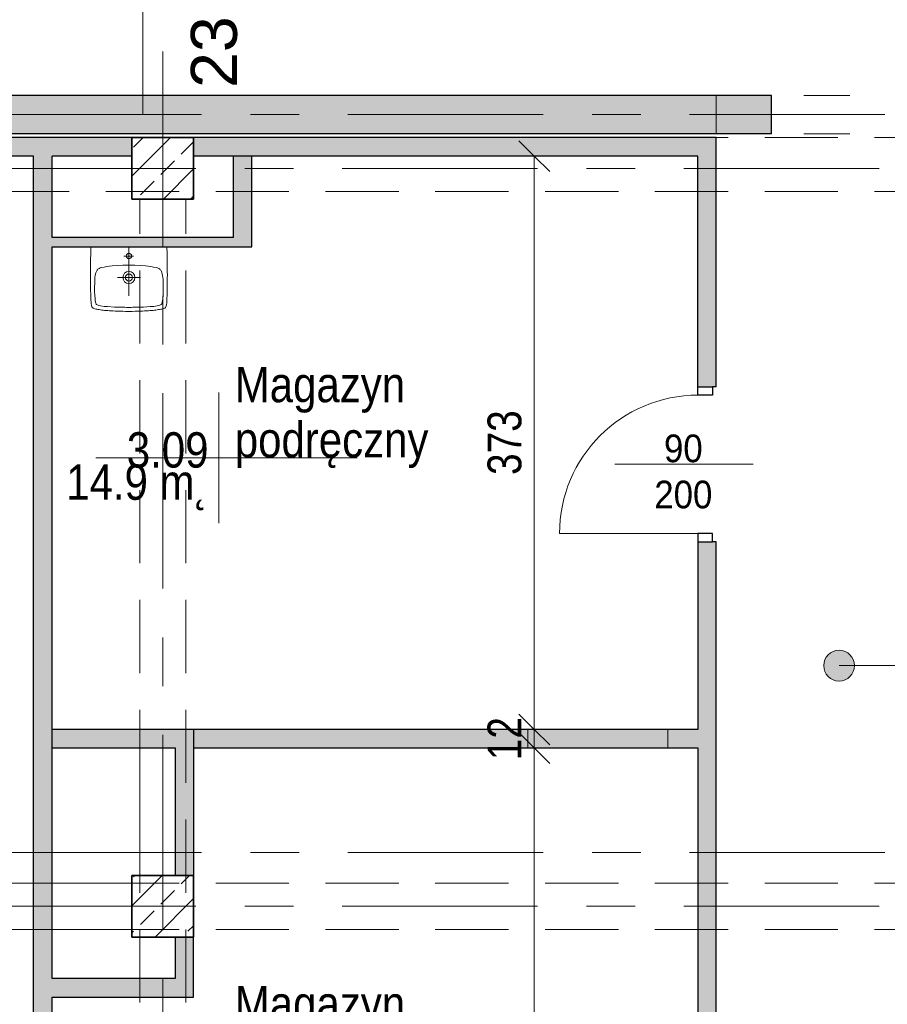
# Model space of a CAD drawing. Header units: centimetres. Extents: x -1737 to 22393, y -8842 to 3760.
# Tile 19 of 44: x -106 to 459, y 2265 to 2905. Entities that reach past the tile are written whole.
import ezdxf

# ---------------------------------------------------------------- set-up
doc = ezdxf.new("R2010")
doc.units = ezdxf.units.CM
for name, pattern in [('Dash', [60, 30, -30]), ('Oś', [222.25, 127, -31.75, 31.75, -31.75]), ('Ukryte', [71.438, 47.625, -23.813])]:
    doc.linetypes.add(name, pattern=pattern)
for name, color, linetype, lineweight in [('A-ANNO-DIMS', 211, 'Continuous', 13), ('A-ANNO-DIMS-100', 211, 'Continuous', 13), ('A-ANNO-NOTE', 131, 'Continuous', 9), ('A-AREA-IDEN', 2, 'Continuous', 13), ('A-DETL-GENF', 92, 'Continuous', 9), ('A-DETL-HDLN', 90, 'Ukryte', 9), ('A-DETL-MEDM', 33, 'Continuous', 25), ('A-DETL-THIN', 151, 'Continuous', 9), ('A-DOOR', 31, 'Continuous', 13), ('A-DOOR-HDLN', 31, 'Dash', 9), ('A-WALL', 113, 'Continuous', 13), ('P-SANR-FIXT', 6, 'Continuous', 9), ('S-COLS', 52, 'Continuous', 9), ('S-GRID', 1, 'Continuous', 13), ('S-GRID-IDEN', 1, 'Continuous', 13)]:
    doc.layers.add(name, color=color, linetype=linetype, lineweight=lineweight)
doc.styles.add('Arial', font='arial.ttf', dxfattribs={"width": 0.9, "height": 18})
doc.styles.add('Arial Narrow_1', font='ARIALN.TTF', dxfattribs={"height": 22})
doc.styles.add('Arial_1', font='arial.ttf', dxfattribs={"height": 30})
doc.styles.add('Arial_3', font='arial.ttf', dxfattribs={"width": 0.85, "height": 23})
doc.dimstyles.new('Diagonal_1_100__0_1_', dxfattribs={"dimscale": 30.48, "dimtxt": 22.515481, "dimasz": 0.656168, "dimexe": 0.164042, "dimexo": 0.0625, "dimgap": 0.065617, "dimtad": 1, "dimdec": 1, "dimrnd": 0.1, "dimdsep": 46, "dimtxsty": 'Arial Narrow_1', "dimblk1": 'OBLIQUE', "dimblk2": 'OBLIQUE', "dimsah": 1, "dimcen": 0.09, "dimazin": 0, "dimtfac": 1, "dimtdec": 4, "dimtix": 1, "dimtmove": 0, "dimatfit": 3, "dimfxl": 0.164042, "dimfxlon": 1, "dimtvp": 1, "dimtolj": 1, "dimtzin": 0, "dimarcsym": 2})
doc.dimstyles.new('Diagonal_1_100__0_1__2', dxfattribs={"dimscale": 30.48, "dimtxt": 22.515481, "dimasz": 0.656168, "dimexe": 0.164042, "dimexo": 0.0625, "dimgap": 0.065617, "dimtad": 1, "dimdec": 1, "dimrnd": 0.1, "dimdsep": 46, "dimtxsty": 'Arial Narrow_1', "dimblk1": 'OBLIQUE', "dimblk2": 'OBLIQUE', "dimsah": 1, "dimcen": 0.09, "dimazin": 0, "dimtfac": 1, "dimtdec": 4, "dimtix": 1, "dimtmove": 2, "dimatfit": 3, "dimfxl": 0.164042, "dimfxlon": 1, "dimtvp": 1, "dimtolj": 1, "dimtzin": 0, "dimarcsym": 2})

# ---------------------------------------------------------------- blocks, each defined once
blk = doc.blocks.new('M_Concrete-Square-Column - 400 x 400mm-V22-3_piętro I __3_90 m_ - stan istniejący')
at = {"layer": 'S-COLS'}
h = blk.add_hatch(dxfattribs=at)
h.set_pattern_fill('FP_23', color=256, style=0, pattern_type=2)
h.set_pattern_definition([(45, (12.623, -2328.326), (-17.67767, 17.67767), []), (45, (30.3, -2328.326), (-17.67767, 17.67767), [12.5, -6.25])])
h.paths.add_polyline_path([(20, -20), (20, 20), (-20, 20), (-20, -20)], flags=0)
at = {"layer": 'S-COLS', "lineweight": 35}
for p, q in [((20, 20), (-20, 20)), ((-20, 20), (-20, -20)), ((20, -20), (20, 20)), ((-20, -20), (20, -20))]:
    blk.add_line(p, q, dxfattribs=at)
blk = doc.blocks.new('M_Concrete-Square-Column - 400 x 400mm-V27-3_piętro I __3_90 m_ - stan istniejący')
at = {"layer": 'S-COLS'}
h = blk.add_hatch(dxfattribs=at)
h.set_pattern_fill('FP_28', color=256, style=0, pattern_type=2)
h.set_pattern_definition([(45, (12.623, -2808.326), (-17.67767, 17.67767), []), (45, (30.3, -2808.326), (-17.67767, 17.67767), [12.5, -6.25])])
h.paths.add_polyline_path([(-20, -20), (20, -20), (20, 20), (-20, 20)], flags=0)
at = {"layer": 'S-COLS', "lineweight": 35}
for p, q in [((20, 20), (-20, 20)), ((-20, 20), (-20, -20)), ((20, -20), (20, 20)), ((-20, -20), (20, -20))]:
    blk.add_line(p, q, dxfattribs=at)
blk = doc.blocks.new('DRZWI 1S - Drzwi 90-1815603-3_piętro I __3_90 m_ - stan istniejący')
at = {"layer": 'A-DETL-GENF'}
for p, q in [((-50.5, 3.7), (-45, 3.7)), ((-50.5, -5.85), (-50.5, 3.7)), ((-45, 3.7), (-45, -5.85)), ((45, 3.7), (50.5, 3.7)), ((45, -5.85), (45, 3.7)), ((50.5, 3.7), (50.5, -5.85)), ((-45, -5.85), (-50.5, -5.85)), ((50.5, -5.85), (45, -5.85))]:
    blk.add_line(p, q, dxfattribs=at)
at = {"layer": 'A-DETL-MEDM'}
for p, q in [((-50.5, -5.85), (-50.5, 3.7)), ((-50.5, 3.7), (-45, 3.7)), ((-45, 3.7), (-45, -5.85)), ((45, 3.7), (45, -5.85)), ((50.5, 3.7), (45, 3.7)), ((50.5, -5.85), (50.5, 3.7)), ((-45, -5.85), (-50.5, -5.85)), ((45, -5.85), (50.5, -5.85))]:
    blk.add_line(p, q, dxfattribs=at)
at = {"layer": 'A-DOOR'}
blk.add_line((45, -5.85), (45, -95.85), dxfattribs=at)
blk.add_arc((45, -5.85), 90, 180, 270, dxfattribs=at)
blk = doc.blocks.new('OTWOR_DRZWIOWY_NIEZABUD - 111x205-2266945-3_piętro I __3_90 m_ - stan istniejący')
at = {"layer": 'A-DOOR-HDLN'}
for p, q in [((-55.5, 12.5), (55.5, 12.5)), ((-55.5, -12.5), (55.5, -12.5))]:
    blk.add_line(p, q, dxfattribs=at)
blk = doc.blocks.new('Umywalka koło Nova Pro - Pro 50-2032496-3_piętro I __3_90 m_ - stan istniejący')
at = {"layer": 'P-SANR-FIXT'}
for p, q in [((2.3, 44.76), (3.66, 44.84)), ((3.66, 44.84), (2.3, 44.76)), ((3.66, 44.84), (5.12, 44.89)), ((5.12, 44.89), (3.66, 44.84)), ((5.12, 44.89), (6.72, 44.95)), ((6.72, 44.95), (5.12, 44.89)), ((6.72, 44.95), (8.45, 44.97)), ((8.45, 44.97), (6.72, 44.95)), ((8.45, 44.97), (10.4, 45)), ((10.4, 45), (8.45, 44.97)), ((10.4, 45), (14.63, 45)), ((14.63, 45), (10.4, 45)), ((14.63, 45), (16.55, 44.97)), ((16.55, 44.97), (14.63, 45)), ((16.55, 44.97), (18.31, 44.95)), ((18.31, 44.95), (16.55, 44.97)), ((18.31, 44.95), (19.88, 44.89)), ((19.88, 44.89), (18.31, 44.95)), ((19.88, 44.89), (21.34, 44.84)), ((21.34, 44.84), (19.88, 44.89)), ((21.34, 44.84), (22.7, 44.76)), ((22.7, 44.76), (21.34, 44.84)), ((-12.19, 37.94), (-12.16, 38.58)), ((-12.16, 38.58), (-12.14, 39.22)), ((-12.14, 39.22), (-12.08, 39.81)), ((-12.08, 39.81), (-12, 40.37)), ((-12, 40.37), (-11.92, 40.87)), ((-11.92, 40.87), (-11.82, 41.38)), ((-11.82, 41.38), (-11.71, 41.67)), ((-11.6, 41.96), (-11.79, 41.38)), ((-11.71, 41.67), (-11.6, 41.96)), ((-11.6, 41.96), (-11.26, 42.47)), ((-11.26, 42.47), (-11.6, 41.96)), ((-11.26, 42.47), (-10.8, 42.84)), ((-10.8, 42.84), (-11.26, 42.47)), ((-10.8, 42.84), (-10.24, 43.11)), ((-10.24, 43.11), (-10.8, 42.84)), ((-10.24, 43.11), (-9.61, 43.32)), ((-9.61, 43.32), (-10.24, 43.11)), ((-9.61, 43.32), (-8.94, 43.51)), ((-8.94, 43.51), (-9.61, 43.32)), ((-9.39, 37.94), (-9.21, 39.03)), ((-9.21, 39.03), (-9.05, 39.59)), ((-9.05, 39.59), (-8.86, 40.1)), ((-8.94, 43.51), (-8.25, 43.64)), ((-8.25, 43.64), (-8.94, 43.51)), ((-8.86, 40.1), (-8.7, 40.34)), ((-8.7, 40.34), (-8.51, 40.55)), ((-8.51, 40.55), (-8.03, 40.85)), ((-8.25, 43.64), (-7.5, 43.8)), ((-7.5, 43.8), (-8.25, 43.64)), ((-8.03, 40.85), (-7.53, 41.06)), ((-7.53, 41.06), (-6.97, 41.22)), ((-7.5, 43.8), (-6.73, 43.91)), ((-6.73, 43.91), (-7.5, 43.8)), ((-6.97, 41.22), (-5.88, 41.43)), ((-6.73, 43.91), (-5.93, 44.04)), ((-5.93, 44.04), (-6.73, 43.91)), ((-5.93, 44.04), (-5.1, 44.15)), ((-5.1, 44.15), (-5.93, 44.04)), ((-5.88, 41.43), (-3.64, 41.75)), ((-5.1, 44.15), (-4.2, 44.25)), ((-4.2, 44.25), (-5.1, 44.15)), ((-4.2, 44.25), (-3.27, 44.36)), ((-3.27, 44.36), (-4.2, 44.25)), ((-3.64, 41.75), (-1.4, 41.94)), ((-3.27, 44.36), (-2.28, 44.44)), ((-2.28, 44.44), (-3.27, 44.36)), ((-2.28, 44.44), (-1.24, 44.52)), ((-1.24, 44.52), (-2.28, 44.44)), ((-1.4, 41.94), (3.1, 42.18)), ((-1.24, 44.52), (-0.15, 44.63)), ((-0.15, 44.63), (-1.24, 44.52)), ((-0.15, 44.63), (1.05, 44.71)), ((1.05, 44.71), (-0.15, 44.63)), ((1.05, 44.71), (2.3, 44.76)), ((2.3, 44.76), (1.05, 44.71)), ((3.1, 42.18), (7.6, 42.31)), ((7.6, 42.31), (9.86, 42.39)), ((9.86, 42.39), (11.04, 42.42)), ((11.04, 42.42), (11.7, 42.42)), ((11.7, 42.42), (12.5, 42.44)), ((12.5, 42.44), (13.3, 42.42)), ((13.3, 42.42), (13.99, 42.42)), ((13.99, 42.42), (15.14, 42.39)), ((15.14, 42.39), (17.4, 42.31)), ((17.4, 42.31), (21.9, 42.18)), ((21.9, 42.18), (26.4, 41.94)), ((22.7, 44.76), (23.98, 44.71)), ((23.98, 44.71), (22.7, 44.76)), ((23.98, 44.71), (25.15, 44.63)), ((25.15, 44.63), (23.98, 44.71)), ((25.15, 44.63), (26.24, 44.52)), ((26.24, 44.52), (25.15, 44.63)), ((26.24, 44.52), (27.31, 44.44)), ((27.31, 44.44), (26.24, 44.52)), ((26.4, 41.94), (28.64, 41.75)), ((27.31, 44.44), (28.29, 44.36)), ((28.29, 44.36), (27.31, 44.44)), ((28.29, 44.36), (29.23, 44.25)), ((29.23, 44.25), (28.29, 44.36)), ((28.64, 41.75), (30.88, 41.43)), ((29.23, 44.25), (30.1, 44.15)), ((30.1, 44.15), (29.23, 44.25)), ((30.1, 44.15), (30.93, 44.04)), ((30.93, 44.04), (30.1, 44.15)), ((30.88, 41.43), (31.97, 41.22)), ((30.93, 44.04), (31.76, 43.91)), ((31.76, 43.91), (30.93, 44.04)), ((31.76, 43.91), (32.5, 43.8)), ((32.5, 43.8), (31.76, 43.91)), ((31.97, 41.22), (32.53, 41.06)), ((32.5, 43.8), (33.25, 43.64)), ((33.25, 43.64), (32.5, 43.8)), ((32.53, 41.06), (33.06, 40.85)), ((33.06, 40.85), (33.54, 40.55)), ((33.25, 43.64), (33.97, 43.51)), ((33.97, 43.51), (33.25, 43.64)), ((33.54, 40.55), (33.73, 40.34)), ((33.73, 40.34), (33.86, 40.1)), ((33.86, 40.1), (34.07, 39.59)), ((33.97, 43.51), (34.63, 43.32)), ((34.63, 43.32), (33.97, 43.51)), ((34.07, 39.59), (34.21, 39.03)), ((34.21, 39.03), (34.39, 37.94)), ((34.63, 43.32), (35.24, 43.11)), ((35.24, 43.11), (34.63, 43.32)), ((35.24, 43.11), (35.8, 42.84)), ((35.8, 42.84), (35.24, 43.11)), ((35.8, 42.84), (36.28, 42.47)), ((36.28, 42.47), (35.8, 42.84)), ((36.28, 42.47), (36.6, 41.96)), ((36.6, 41.96), (36.28, 42.47)), ((36.6, 41.96), (36.82, 41.38)), ((36.82, 41.38), (36.92, 40.87)), ((36.92, 40.87), (37.03, 40.37)), ((37.03, 40.37), (37.08, 39.81)), ((37.08, 39.81), (37.14, 39.22)), ((37.14, 39.22), (37.16, 38.58)), ((37.16, 38.58), (37.19, 37.94)), ((-12.4, 30.88), (-12.38, 32.06)), ((-12.38, 32.06), (-12.35, 32.88)), ((-12.35, 33.65), (-12.32, 34.43)), ((-12.35, 32.88), (-12.35, 33.65)), ((-12.32, 34.43), (-12.3, 35.17)), ((-12.3, 35.17), (-12.27, 35.89)), ((-12.27, 35.89), (-12.24, 36.61)), ((-12.24, 36.61), (-12.22, 37.28)), ((-12.22, 37.28), (-12.19, 37.94)), ((-9.84, 30.06), (-9.79, 32.32)), ((-9.79, 32.32), (-9.71, 34.56)), ((-9.71, 34.56), (-9.53, 36.82)), ((-9.53, 36.82), (-9.39, 37.94)), ((12.5, 3), (12.5, 35)), ((34.39, 37.94), (34.53, 36.82)), ((34.53, 36.82), (34.71, 34.56)), ((34.71, 34.56), (34.82, 32.32)), ((34.82, 32.32), (34.84, 30.06)), ((37.19, 37.94), (37.22, 37.28)), ((37.22, 37.28), (37.24, 36.61)), ((37.24, 36.61), (37.27, 35.89)), ((37.27, 35.89), (37.3, 35.17)), ((37.3, 35.17), (37.32, 34.43)), ((37.32, 34.43), (37.35, 33.65)), ((37.35, 33.65), (37.35, 32.88)), ((37.35, 32.88), (37.38, 32.06)), ((37.38, 32.06), (37.4, 30.88)), ((-12.48, 24.81), (-12.46, 26.49)), ((-12.46, 27.5), (-12.43, 28.46)), ((-12.46, 26.49), (-12.46, 27.5)), ((-12.43, 29.39), (-12.4, 30.3)), ((-12.43, 28.46), (-12.43, 29.39)), ((-12.4, 30.3), (-12.4, 30.88)), ((-9.76, 25.56), (-9.84, 30.06)), ((34.84, 30.06), (34.76, 25.56)), ((37.4, 30.88), (37.43, 30.3)), ((37.43, 30.3), (37.43, 29.39)), ((37.43, 29.39), (37.46, 28.46)), ((37.46, 28.46), (37.46, 27.5)), ((37.46, 27.5), (37.48, 26.49)), ((37.48, 26.49), (37.48, 24.81)), ((-12.51, 21.3), (-12.48, 23.13)), ((-12.48, 19.27), (-12.51, 21.3)), ((-12.48, 23.13), (-12.48, 24.81)), ((-12.48, 16.98), (-12.48, 19.27)), ((-9.74, 24.87), (-9.76, 25.56)), ((-9.71, 24.55), (-9.74, 24.87)), ((-9.69, 24.15), (-9.71, 24.55)), ((-9.61, 23.27), (-9.69, 24.15)), ((-9.37, 21.54), (-9.61, 23.27)), ((-8.91, 19.86), (-9.37, 21.54)), ((-8.62, 19.03), (-8.91, 19.86)), ((20.01, 23), (5.01, 23)), ((33.91, 19.86), (33.62, 19.03)), ((34.37, 21.54), (33.91, 19.86)), ((34.63, 23.27), (34.37, 21.54)), ((34.69, 24.15), (34.63, 23.27)), ((34.71, 24.55), (34.69, 24.15)), ((34.74, 24.87), (34.71, 24.55)), ((34.76, 25.56), (34.74, 24.87)), ((37.48, 24.81), (37.51, 23.13)), ((37.51, 19.27), (37.48, 16.98)), ((37.51, 23.13), (37.51, 19.27)), ((-12.45, 14.35), (-12.48, 16.98)), ((-12.4, 11.28), (-12.45, 14.35)), ((-8.19, 18.26), (-8.62, 19.03)), ((-7.93, 17.91), (-8.19, 18.26)), ((-7.61, 17.62), (-7.93, 17.91)), ((-6.89, 17.14), (-7.61, 17.62)), ((-6.09, 16.8), (-6.89, 17.14)), ((-5.24, 16.53), (-6.09, 16.8)), ((-3.53, 16.16), (-5.24, 16.53)), ((-1.83, 15.89), (-3.53, 16.16)), ((1.66, 15.49), (-1.83, 15.89)), ((5.15, 15.2), (1.66, 15.49)), ((8.64, 15.06), (5.15, 15.2)), ((10.37, 15.01), (8.64, 15.06)), ((14.63, 15.01), (10.37, 15.01)), ((16.36, 15.06), (14.63, 15.01)), ((19.88, 15.2), (16.36, 15.06)), ((23.34, 15.49), (19.88, 15.2)), ((26.83, 15.89), (23.34, 15.49)), ((28.56, 16.16), (26.83, 15.89)), ((30.26, 16.53), (28.56, 16.16)), ((31.09, 16.8), (30.26, 16.53)), ((31.89, 17.14), (31.09, 16.8)), ((32.61, 17.62), (31.89, 17.14)), ((32.93, 17.91), (32.61, 17.62)), ((33.19, 18.26), (32.93, 17.91)), ((33.62, 19.03), (33.19, 18.26)), ((37.45, 14.35), (37.4, 11.28)), ((37.48, 16.98), (37.45, 14.35)), ((-12.32, 7.58), (-12.4, 11.28)), ((-12.19, 3), (-12.32, 7.58)), ((15.72, 9.02), (9.46, 9.02)), ((37.32, 7.58), (37.19, 3)), ((37.4, 11.28), (37.32, 7.58))]:
    blk.add_line(p, q, dxfattribs=at)
for centre, radius in [((12.51, 23), 3.92), ((12.51, 23), 2.28), ((12.5, 9.02), 1.72)]:
    blk.add_circle(centre, radius, dxfattribs=at)
blk = doc.blocks.new('DIMBLOCK187-3_piętro I __3_90 m_ - stan istniejący')
at = {"layer": 'A-ANNO-DIMS-100'}
for p, q in [((229.1, 2431.33), (219.1, 2441.33)), ((224.1, 2431.33), (234.1, 2431.33)), ((229.1, 2431.33), (224.1, 2431.33)), ((229.1, 1845.33), (229.1, 2431.33)), ((229.1, 2431.33), (239.1, 2421.33)), ((229.1, 1845.33), (219.1, 1855.33)), ((224.1, 1845.33), (234.1, 1845.33)), ((229.1, 1845.33), (224.1, 1845.33)), ((229.1, 1845.33), (239.1, 1835.33))]:
    blk.add_line(p, q, dxfattribs=at)
at = {"layer": 'A-ANNO-DIMS-100', "color": 0, "insert": (198.67, 2092.3), "char_height": 22, "width": 50.1774, "attachment_point": 1, "rotation": 90, "line_spacing_factor": 0.974696, "style": 'Arial Narrow_1'}
blk.add_mtext('586', dxfattribs=at)
blk = doc.blocks.new('_Oblique')
at = {"color": 0, "linetype": 'ByBlock', "lineweight": -2}
blk.add_line((-0.5, -0.5), (0.5, 0.5), dxfattribs=at)
blk = doc.blocks.new('DIMBLOCK188-3_piętro I __3_90 m_ - stan istniejący')
at = {"layer": 'A-ANNO-DIMS-100'}
for p, q in [((229.1, 2443.33), (219.1, 2453.33)), ((229.1, 2431.33), (219.1, 2441.33)), ((224.1, 2443.33), (234.1, 2443.33)), ((229.1, 2443.33), (224.1, 2443.33)), ((229.1, 2431.33), (229.1, 2443.33)), ((229.1, 2443.33), (239.1, 2433.33)), ((224.1, 2431.33), (234.1, 2431.33)), ((229.1, 2431.33), (224.1, 2431.33)), ((229.1, 2431.33), (239.1, 2421.33))]:
    blk.add_line(p, q, dxfattribs=at)
at = {"layer": 'A-ANNO-DIMS-100', "color": 0, "insert": (198.67, 2423.39), "char_height": 22, "width": 33.4516, "attachment_point": 1, "rotation": 90, "line_spacing_factor": 0.974696, "style": 'Arial Narrow_1'}
blk.add_mtext('12', dxfattribs=at)
blk = doc.blocks.new('DIMBLOCK189-3_piętro I __3_90 m_ - stan istniejący')
at = {"layer": 'A-ANNO-DIMS-100'}
for p, q in [((229.1, 2816.33), (219.1, 2826.33)), ((224.1, 2816.33), (234.1, 2816.33)), ((229.1, 2816.33), (224.1, 2816.33)), ((229.1, 2443.33), (229.1, 2816.33)), ((229.1, 2816.33), (239.1, 2806.33)), ((229.1, 2443.33), (219.1, 2453.33)), ((224.1, 2443.33), (234.1, 2443.33)), ((229.1, 2443.33), (224.1, 2443.33)), ((229.1, 2443.33), (239.1, 2433.33))]:
    blk.add_line(p, q, dxfattribs=at)
at = {"layer": 'A-ANNO-DIMS-100', "color": 0, "insert": (198.67, 2608.92), "char_height": 22, "width": 50.1774, "attachment_point": 1, "rotation": 90, "line_spacing_factor": 0.974696, "style": 'Arial Narrow_1'}
blk.add_mtext('373', dxfattribs=at)
blk = doc.blocks.new('METKA_POMIESZCZENIA2 - Rozbudowana - bez ramki-2396678-3_piętro I __3_90 m_ - stan istniejący')
at = {"layer": 'A-AREA-IDEN'}
for p, q in [((0, 0.425), (0, 0)), ((0.0976, 0), (-0.8, 0)), ((-0.8, 0), (0.9, 0)), ((0, 0), (0, -0.425))]:
    blk.add_line(p, q, dxfattribs=at)

msp = doc.modelspace()

# ---------------------------------------------------------------- hatches: boundary and pattern name
at = {"layer": 'A-AREA-IDEN'}
h = msp.add_hatch(color=256, dxfattribs=at)
edge = h.paths.add_edge_path(flags=0)
edge.add_arc((427.35, 2484.88), 10, 0, 360)
at = {"layer": 'A-WALL', "lineweight": 5}
h = msp.add_hatch(color=254, dxfattribs=at)
h.paths.add_polyline_path([(-544.17, 2830.83), (347.38, 2830.83), (347.38, 2855.83), (-567.62, 2855.83), (-567.62, 2830.83)], flags=0)
h.paths.add_polyline_path([(498.38, 2830.83), (542.38, 2830.83), (542.38, 2855.83), (498.38, 2855.83)], flags=0)
h = msp.add_hatch(color=254, dxfattribs=at)
h.paths.add_polyline_path([(383.38, 2830.83), (383.38, 2855.83), (347.38, 2855.83), (347.38, 2830.83), (358.79, 2830.83)], flags=0)
h.paths.add_polyline_path([(494.38, 2830.83), (498.38, 2830.83), (498.38, 2855.83), (494.38, 2855.83)], flags=0)
h = msp.add_hatch(color=254, dxfattribs=at)
h.paths.add_polyline_path([(-567.62, 2816.33), (-32.62, 2816.33), (-32.62, 2828.33), (-567.62, 2828.33)], flags=0)
h.paths.add_polyline_path([(7.38, 2816.33), (335.38, 2816.33), (335.38, 2828.33), (7.38, 2828.33), (7.38, 2818.95)], flags=0)
for points in [[(347.38, 2793.33), (347.38, 2828.33), (335.38, 2828.33), (335.38, 2793.33)], [(-92.69, 2793.33), (-84.62, 2793.33), (-84.62, 2816.33), (-96.62, 2816.33), (-96.62, 2793.33)], [(33.38, 2793.33), (45.38, 2793.33), (45.38, 2816.33), (33.38, 2816.33)], [(-96.62, 1845.33), (-84.62, 1845.33), (-84.62, 2793.33), (-96.62, 2793.33), (-96.62, 1922.92)], [(45.38, 2757.33), (45.38, 2793.33), (33.38, 2793.33), (33.38, 2757.33)]]:
    msp.add_hatch(color=254, dxfattribs=at).paths.add_polyline_path(points, flags=0)
h = msp.add_hatch(color=254, dxfattribs=at)
h.paths.add_polyline_path([(335.38, 1845.33), (347.38, 1845.33), (347.38, 1929.33), (335.38, 1929.33)], flags=0)
h.paths.add_polyline_path([(347.38, 2030.33), (347.38, 2565.33), (335.38, 2565.33), (335.38, 2030.33)], flags=0)
h.paths.add_polyline_path([(335.53, 2666.33), (347.38, 2666.33), (347.38, 2793.33), (335.38, 2793.33), (335.38, 2666.33)], flags=0)
at = {"layer": 'A-WALL'}
for points in [[(-84.62, 2757.33), (33.38, 2757.33), (33.38, 2763.33), (-84.62, 2763.33)], [(-84.62, 2431.33), (7.38, 2431.33), (7.38, 2443.33), (-84.62, 2443.33)], [(224.88, 2431.33), (315.88, 2431.33), (315.88, 2443.33), (224.88, 2443.33)], [(-84.62, 2269.33), (-4.62, 2269.33), (-4.62, 2281.33), (-84.62, 2281.33)]]:
    msp.add_hatch(color=9, dxfattribs=at).paths.add_polyline_path(points, flags=0)
h = msp.add_hatch(color=9, dxfattribs=at)
h.paths.add_polyline_path([(7.38, 2431.33), (224.88, 2431.33), (224.88, 2443.33), (7.38, 2443.33)], flags=0)
h.paths.add_polyline_path([(315.88, 2431.33), (335.38, 2431.33), (335.38, 2443.33), (315.88, 2443.33)], flags=0)
h = msp.add_hatch(color=9, dxfattribs=at)
h.paths.add_polyline_path([(7.38, 2269.33), (7.38, 2308.33), (-4.62, 2308.33), (-4.62, 2269.33)], flags=0)
h.paths.add_polyline_path([(-4.62, 2348.33), (7.38, 2348.33), (7.38, 2431.33), (-4.62, 2431.33)], flags=0)

# ---------------------------------------------------------------- linework, layer by layer
at = {"layer": 'A-ANNO-NOTE', "lineweight": 13}
msp.add_line((371.38, 2615.83), (281.38, 2615.83), dxfattribs=at)
at = {"layer": 'A-AREA-IDEN'}
msp.add_line((427.35, 2484.88), (680.44, 2484.88), dxfattribs=at)
msp.add_circle((427.35, 2484.88), 10, dxfattribs=at)
at = {"layer": 'A-DETL-HDLN'}
for p, q in [((-1192.62, 2828.33), (1167.38, 2828.33)), ((-1192.62, 2828.33), (1167.38, 2828.33)), ((-1192.62, 2793.33), (1167.38, 2793.33)), ((-1192.62, 2793.33), (1167.38, 2793.33)), ((-27.62, 408.33), (-27.62, 2788.33)), ((-27.62, 408.33), (-27.62, 2788.33)), ((2.38, 408.33), (2.38, 2788.33)), ((2.38, 408.33), (2.38, 2788.33)), ((-1192.62, 2343.33), (1167.38, 2343.33)), ((-1192.62, 2343.33), (1167.38, 2343.33)), ((-1192.62, 2313.33), (1167.38, 2313.33)), ((-1192.62, 2313.33), (1167.38, 2313.33))]:
    msp.add_line(p, q, dxfattribs=at)
at = {"layer": 'A-DETL-THIN'}
for p, q in [((-27.62, 2348.33), (-27.62, 2431.33)), ((-27.62, 2348.33), (-27.62, 2431.33)), ((-84.62, 2343.33), (-32.62, 2343.33)), ((-84.62, 2343.33), (-32.62, 2343.33)), ((-32.62, 2313.33), (-84.62, 2313.33)), ((-32.62, 2313.33), (-84.62, 2313.33)), ((-27.62, 2281.33), (-27.62, 2308.33)), ((-27.62, 2281.33), (-27.62, 2308.33))]:
    msp.add_line(p, q, dxfattribs=at)
at = {"layer": 'A-WALL', "color": 7, "lineweight": 25}
for p, q in [((383.38, 2855.83), (-499.62, 2855.83)), ((383.38, 2830.83), (383.38, 2855.83)), ((383.38, 2830.83), (-657.62, 2830.83)), ((-32.62, 2828.33), (-592.62, 2828.33)), ((347.38, 2828.33), (7.38, 2828.33)), ((347.38, 2666.33), (347.38, 2828.33)), ((-96.62, 2816.33), (-592.62, 2816.33)), ((-96.62, 2204.33), (-96.62, 2816.33)), ((-32.62, 2816.33), (-84.62, 2816.33)), ((-84.62, 2763.33), (-84.62, 2816.33)), ((335.38, 2816.33), (7.38, 2816.33)), ((33.38, 2763.33), (33.38, 2816.33)), ((45.38, 2757.33), (45.38, 2816.33)), ((335.38, 2666.33), (335.38, 2816.33)), ((33.38, 2763.33), (-84.62, 2763.33)), ((-84.62, 2281.33), (-84.62, 2757.33)), ((-84.62, 2757.33), (45.38, 2757.33)), ((335.53, 2666.33), (335.38, 2666.33)), ((347.38, 2666.33), (345.08, 2666.33)), ((335.38, 2565.33), (335.38, 2443.33)), ((335.53, 2565.33), (335.38, 2565.33)), ((347.38, 2565.33), (345.08, 2565.33)), ((347.38, 1833.33), (347.38, 2565.33)), ((335.38, 2443.33), (-84.62, 2443.33)), ((7.38, 2443.33), (7.38, 2348.33)), ((-84.62, 2431.33), (-4.62, 2431.33)), ((-4.62, 2431.33), (-4.62, 2348.33)), ((7.38, 2431.33), (335.38, 2431.33)), ((335.38, 2431.33), (335.38, 1845.33)), ((-4.62, 2308.33), (-4.62, 2281.33)), ((7.38, 2269.33), (7.38, 2308.33)), ((-4.62, 2281.33), (-84.62, 2281.33)), ((-84.62, 2030.33), (-84.62, 2269.33)), ((-84.62, 2269.33), (7.38, 2269.33))]:
    msp.add_line(p, q, dxfattribs=at)
at = {"layer": 'A-WALL'}
for p, q in [((347.38, 2830.83), (347.38, 2855.83)), ((224.88, 2431.33), (224.88, 2443.33)), ((315.88, 2443.33), (315.88, 2431.33))]:
    msp.add_line(p, q, dxfattribs=at)
at = {"layer": 'S-GRID', "linetype": 'Oś'}
for p, q in [((-25.62, 3600.33), (-25.62, 2843.33)), ((-12.62, 2884.27), (-12.62, 27.13)), ((-1225.62, 2843.33), (1859.41, 2843.33)), ((1342.46, 2808.33), (-1368.76, 2808.33)), ((-1225.62, 2363.33), (1774.38, 2363.33)), ((1342.46, 2328.33), (-1368.76, 2328.33))]:
    msp.add_line(p, q, dxfattribs=at)

# ---------------------------------------------------------------- block references
at = {"layer": 'A-AREA-IDEN', "xscale": 99.99999999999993, "yscale": 99.99999999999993, "zscale": 99.99999999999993}
msp.add_blockref('METKA_POMIESZCZENIA2 - Rozbudowana - bez ramki-2396678-3_piętro I __3_90 m_ - stan istniejący', (23.82, 2620.14), dxfattribs=at)
at = {"layer": 'A-DOOR'}
for name, p, rotation in [('OTWOR_DRZWIOWY_NIEZABUD - 111x205-2266945-3_piętro I __3_90 m_ - stan istniejący', (438.88, 2843.33), 180), ('DRZWI 1S - Drzwi 90-1815603-3_piętro I __3_90 m_ - stan istniejący', (341.38, 2615.83), 270.0000000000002)]:
    msp.add_blockref(name, p, dxfattribs=dict(at, rotation=rotation))
at = {"layer": 'P-SANR-FIXT', "rotation": 180}
msp.add_blockref('Umywalka koło Nova Pro - Pro 50-2032496-3_piętro I __3_90 m_ - stan istniejący', (-22.12, 2760.33), dxfattribs=at)
at = {"layer": 'S-COLS'}
for name, p in [('M_Concrete-Square-Column - 400 x 400mm-V27-3_piętro I __3_90 m_ - stan istniejący', (-12.62, 2808.33)), ('M_Concrete-Square-Column - 400 x 400mm-V22-3_piętro I __3_90 m_ - stan istniejący', (-12.62, 2328.33))]:
    msp.add_blockref(name, p, dxfattribs=at)

# ---------------------------------------------------------------- texts
at = {"layer": 'A-ANNO-NOTE', "lineweight": 211, "char_height": 18, "attachment_point": 5, "line_spacing_factor": 0.936439, "style": 'Arial'}
for s, insert, width in [('\\pxqc,t6.35,12.7,19.05,25.4,31.75,38.1,44.45,50.8,57.15,63.5,69.85,76.2,82.55,88.9,95.25,101.6,107.95,114.3,120.65,127,133.35,139.7,146.05,152.4,158.75,165.1,171.45,177.8,184.15,190.5,196.85,203.2;{90}', (326.05, 2626.06), 25.65), ('\\pxqc,t6.35,12.7,19.05,25.4,31.75,38.1,44.45,50.8,57.15,63.5,69.85,76.2,82.55,88.9,95.25,101.6,107.95,114.3,120.65,127,133.35,139.7,146.05,152.4,158.75,165.1,171.45,177.8,184.15,190.5,196.85,203.2;{200}', (326.05, 2596.06), 38.07)]:
    msp.add_mtext(s, dxfattribs=dict(at, insert=insert, width=width))
at = {"layer": 'A-AREA-IDEN', "char_height": 23, "line_spacing_factor": 0.936439, "style": 'Arial_3'}
for s, insert, width, attachment_point in [('\\pxt3.69565,7.3913,11.08696,14.78261,18.47826,22.17391,25.86957,29.56522,33.26087,36.95652,40.65217,44.34783,48.04348,51.73913,55.43478,59.13043,62.82609,66.52174,70.21739,73.91304,77.6087,81.30435,85,88.69565,92.3913,96.08696,99.78261,103.47826,107.17391,110.86957,114.56522,118.26087;{Magazyn\\Ppodręczny}', (34.25, 2613.36), 125.375, 7), ('\\pxqr,t3.69565,7.3913,11.08696,14.78261,18.47826,22.17391,25.86957,29.56522,33.26087,36.95652,40.65217,44.34783,48.04348,51.73913,55.43478,59.13043,62.82609,66.52174,70.21739,73.91304,77.6087,81.30435,85,88.69565,92.3913,96.08696,99.78261,103.47826,107.17391,110.86957,114.56522,118.26087;{3.09}', (17.17, 2613.36), 52.87, 9), ('\\pxqr,t3.69565,7.3913,11.08696,14.78261,18.47826,22.17391,25.86957,29.56522,33.26087,36.95652,40.65217,44.34783,48.04348,51.73913,55.43478,59.13043,62.82609,66.52174,70.21739,73.91304,77.6087,81.30435,85,88.69565,92.3913,96.08696,99.78261,103.47826,107.17391,110.86957,114.56522,118.26087;{14.9 m˛}', (17.17, 2615.75), 91.63, 3), ('\\pxt3.69565,7.3913,11.08696,14.78261,18.47826,22.17391,25.86957,29.56522,33.26087,36.95652,40.65217,44.34783,48.04348,51.73913,55.43478,59.13043,62.82609,66.52174,70.21739,73.91304,77.6087,81.30435,85,88.69565,92.3913,96.08696,99.78261,103.47826,107.17391,110.86957,114.56522,118.26087;{Magazyn\\Poddziałowy}', (34.25, 2210.58), 133.28, 7)]:
    msp.add_mtext(s, dxfattribs=dict(at, insert=insert, width=width, attachment_point=attachment_point))
at = {"layer": 'S-GRID-IDEN', "insert": (20.88, 2883.93), "char_height": 30, "width": 48.3, "attachment_point": 5, "rotation": 90, "line_spacing_factor": 0.936439, "style": 'Arial_1'}
msp.add_mtext('\\pxqc,t4.23333,8.46667,12.7,16.93333,21.16667,25.4,29.63333,33.86667,38.1,42.33333,46.56667,50.8,55.03333,59.26667,63.5,67.73333,71.96667,76.2,80.43333,84.66667,88.9,93.13333,97.36667,101.6,105.83333,110.06667,114.3,118.53333,122.76667,127,131.23333,135.46667;{23}', dxfattribs=at)

# ---------------------------------------------------------------- dimensions: what is measured, and where the dimension line sits
at = {"layer": 'A-ANNO-DIMS'}
for base, p1, p2, override, picture, middle in [((229.1, 2816.33), (224.1, 2443.33), (224.1, 2816.33), {"dimpost": '<>', "dimfxl": 373}, 'DIMBLOCK189-3_piętro I __3_90 m_ - stan istniejący', (215.87, 2629.83)), ((229.1, 2443.33), (224.1, 2431.33), (224.1, 2443.33), {"dimpost": '<>', "dimfxl": 12}, 'DIMBLOCK188-3_piętro I __3_90 m_ - stan istniejący', (216.06, 2437.33))]:
    dim = msp.add_linear_dim(base=base, p1=p1, p2=p2, angle=90, dimstyle='Diagonal_1_100__0_1_', override=override, dxfattribs=at)
    dim.commit()
    dim.dimension.update_dxf_attribs({"geometry": picture, "text_midpoint": middle})
dim = msp.add_linear_dim(base=(229.1, 2431.33), p1=(224.1, 1845.33), p2=(224.1, 2431.33), angle=90, dimstyle='Diagonal_1_100__0_1__2', override={"dimpost": '<>', "dimfxl": 586}, dxfattribs=at)
dim.commit()
dim.dimension.update_dxf_attribs({"geometry": 'DIMBLOCK187-3_piętro I __3_90 m_ - stan istniejący', "text_midpoint": (213.34, 2117.39), "dimtype": 160, "text_rotation": 90})

doc.saveas('drawing.dxf')
